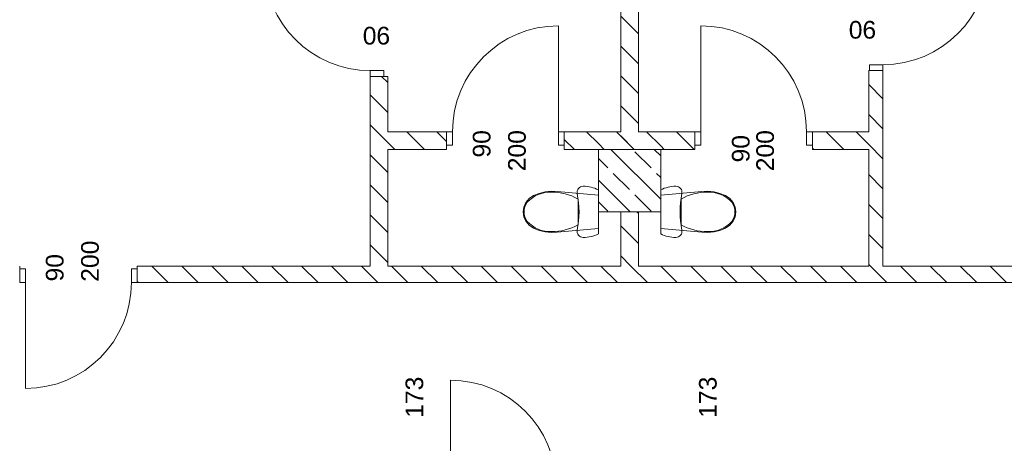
# Model space of a CAD drawing. Header units: millimetres. Extents: x -22315 to 39025, y -47720 to 770.
# Tile 6 of 28: x -13665 to -5293, y -32006 to -28408. Entities that reach past the tile are written whole.
import ezdxf

# ---------------------------------------------------------------- set-up
doc = ezdxf.new("R2010")
doc.units = ezdxf.units.MM
for name, color, linetype, lineweight in [('Nowe_2D - Ogólne_Nr_pióra__1', 7, 'Continuous', 9), ('poziom_1 (1)_4_0_Nr_pióra__81_Nr_pióra__4', 7, 'Continuous', 9), ('poziom_1 (1)_4_Drzwi ArchiCAD_Nr_pióra__27_Nr_pióra__7', 7, 'Continuous', 9), ('poziom_1 (1)_4_Drzwi ArchiCAD_Nr_pióra__81_Nr_pióra__4', 7, 'Continuous', 9), ('poziom_1 (1)_4_Konstrukcja - Słupy_Nr_pióra__1_Nr_pióra__7', 7, 'Continuous', 9), ('poziom_1 (1)_4_Konstrukcja - Słupy_Nr_pióra__82_Nr_pióra__10', 7, 'Continuous', 9), ('poziom_1 (1)_4_Konstrukcja - Ściany zew_Nr_pióra__107_Nr_pióra__10', 7, 'Continuous', 9), ('poziom_1 (1)_4_Konstrukcja - Ściany zew_Nr_pióra__27_Nr_pióra__7', 7, 'Continuous', 9), ('poziom_1 (1)_4_Znaczniki drzwi ArchiCADa_Nr_pióra__7_Nr_pióra__7', 7, 'Continuous', 9)]:
    doc.layers.add(name, color=color, linetype=linetype, lineweight=lineweight)
doc.styles.add('GENERATED_STYLE_1', font='arial.ttf')
pattern_1 = [(135, (37205, -40790), (127.2792, 127.2792), [])]

msp = doc.modelspace()

# ---------------------------------------------------------------- hatches: boundary and pattern name
at = {"layer": 'poziom_1 (1)_4_Konstrukcja - Słupy_Nr_pióra__82_Nr_pióra__10', "linetype": 'ByBlock'}
h = msp.add_hatch(dxfattribs=at)
h.set_pattern_fill('BETON_ZBROJONY_0004', color=256, angle=270, style=0, pattern_type=2)
h.set_pattern_definition([(135, (37205, -40790), (183.8478, 183.8478), []), (135, (37113.08, -40881.92), (183.8478, 183.8478), [195, -65])])
h.paths.add_polyline_path([(-8215, -30040), (-8215, -29510), (-8745, -29510), (-8745, -30040)])
at = {"layer": 'poziom_1 (1)_4_Konstrukcja - Ściany zew_Nr_pióra__107_Nr_pióra__10', "linetype": 'ByBlock'}
h = msp.add_hatch(dxfattribs=at)
h.set_pattern_fill('BLOCZKI_CERAMICZNE_0004', color=256, angle=270, style=0, pattern_type=2)
h.set_pattern_definition(pattern_1)
h.paths.add_polyline_path([(-8405, -24620.3), (-8555, -24620.3), (-8555, -29510), (-8405, -29510)])
h = msp.add_hatch(dxfattribs=at)
h.set_pattern_fill('BLOCZKI_CERAMICZNE_0004', color=256, angle=270, style=0, pattern_type=2)
h.set_pattern_definition(pattern_1)
h.paths.add_polyline_path([(-6325, -30500), (-6325, -28840), (-6445, -28840), (-6445, -30500)])
h = msp.add_hatch(dxfattribs=at)
h.set_pattern_fill('BLOCZKI_CERAMICZNE_0004', color=256, angle=270, style=0, pattern_type=2)
h.set_pattern_definition(pattern_1)
h.paths.add_polyline_path([(-10535, -30500), (-10535, -28890), (-10685, -28890), (-10685, -30500)])
h = msp.add_hatch(dxfattribs=at)
h.set_pattern_fill('BLOCZKI_CERAMICZNE_0004', color=256, angle=270, style=0, pattern_type=2)
h.set_pattern_definition(pattern_1)
h.paths.add_polyline_path([(-10035, -29510), (-10035, -29360), (-10535, -29360), (-10535, -29510)])
h = msp.add_hatch(dxfattribs=at)
h.set_pattern_fill('BLOCZKI_CERAMICZNE_0004', color=256, angle=270, style=0, pattern_type=2)
h.set_pattern_definition(pattern_1)
h.paths.add_polyline_path([(-9035, -29510), (-8745, -29510), (-8745, -29360), (-9035, -29360)])
h = msp.add_hatch(dxfattribs=at)
h.set_pattern_fill('BLOCZKI_CERAMICZNE_0004', color=256, angle=270, style=0, pattern_type=2)
h.set_pattern_definition(pattern_1)
h.paths.add_polyline_path([(-8745, -29510), (-8215, -29510), (-8215, -29360), (-8745, -29360)])
h = msp.add_hatch(dxfattribs=at)
h.set_pattern_fill('BLOCZKI_CERAMICZNE_0004', color=256, angle=270, style=0, pattern_type=2)
h.set_pattern_definition(pattern_1)
h.paths.add_polyline_path([(-8215, -29510), (-7925, -29510), (-7925, -29360), (-8215, -29360)])
h = msp.add_hatch(dxfattribs=at)
h.set_pattern_fill('BLOCZKI_CERAMICZNE_0004', color=256, angle=270, style=0, pattern_type=2)
h.set_pattern_definition(pattern_1)
h.paths.add_polyline_path([(-6925, -29510), (-6445, -29510), (-6445, -29360), (-6925, -29360)])
h = msp.add_hatch(dxfattribs=at)
h.set_pattern_fill('BLOCZKI_CERAMICZNE_0004', color=256, angle=270, style=0, pattern_type=2)
h.set_pattern_definition(pattern_1)
h.paths.add_polyline_path([(-8405, -30040), (-8555, -30040), (-8555, -30500), (-8405, -30500)])
h = msp.add_hatch(dxfattribs=at)
h.set_pattern_fill('BLOCZKI_CERAMICZNE_0004', color=256, angle=270, style=0, pattern_type=2)
h.set_pattern_definition(pattern_1)
h.paths.add_polyline_path([(-12665, -30500), (-12665, -30640), (-4325, -30640), (-4325, -30500)])

# ---------------------------------------------------------------- linework, layer by layer
at = {"layer": 'poziom_1 (1)_4_0_Nr_pióra__81_Nr_pióra__4', "linetype": 'ByBlock'}
for p, q in [((-9248.2, -29883), (-9295.1, -29902)), ((-9198.4, -29870.6), (-9248.2, -29883)), ((-9147.1, -29865.1), (-9198.4, -29870.6)), ((-9095.4, -29866.7), (-9147.1, -29865.1)), ((-9143, -29873), (-9143, -29872.9)), ((-8745, -29899), (-9095.4, -29866.7)), ((-8924.5, -29862.4), (-8926, -29873.9)), ((-8926, -29873.9), (-8925, -29885.5)), ((-8925, -29885.5), (-8918.2, -29923.8)), ((-8920.5, -29851.5), (-8924.5, -29862.4)), ((-8914.1, -29841.8), (-8920.5, -29851.5)), ((-8905.9, -29833.7), (-8914.1, -29841.8)), ((-8896, -29827.6), (-8905.9, -29833.7)), ((-8885, -29823.8), (-8896, -29827.6)), ((-8873.5, -29822.5), (-8885, -29823.8)), ((-8856.8, -29823), (-8873.5, -29822.5)), ((-8840.2, -29824.5), (-8856.8, -29823)), ((-8823.7, -29826.9), (-8840.2, -29824.5)), ((-8807.4, -29830.3), (-8823.7, -29826.9)), ((-8791.3, -29834.6), (-8807.4, -29830.3)), ((-8775.5, -29839.9), (-8791.3, -29834.6)), ((-8760.1, -29846.1), (-8775.5, -29839.9)), ((-8745, -29853.2), (-8760.1, -29846.1)), ((-8745, -30226.8), (-8745, -29853.2)), ((-8199.9, -29846.1), (-8215, -29853.2)), ((-8215, -29853.2), (-8215, -30226.8)), ((-7864.6, -29866.7), (-8215, -29899)), ((-8184.5, -29839.9), (-8199.9, -29846.1)), ((-8168.7, -29834.6), (-8184.5, -29839.9)), ((-8152.6, -29830.3), (-8168.7, -29834.6)), ((-8136.3, -29826.9), (-8152.6, -29830.3)), ((-8119.8, -29824.5), (-8136.3, -29826.9)), ((-8103.2, -29823), (-8119.8, -29824.5)), ((-8086.5, -29822.5), (-8103.2, -29823)), ((-8075, -29823.8), (-8086.5, -29822.5)), ((-8064, -29827.6), (-8075, -29823.8)), ((-8054.1, -29833.7), (-8064, -29827.6)), ((-8045.9, -29841.8), (-8054.1, -29833.7)), ((-8039.5, -29851.5), (-8045.9, -29841.8)), ((-8041.8, -29923.8), (-8035, -29885.5)), ((-8035.5, -29862.4), (-8039.5, -29851.5)), ((-8034, -29873.9), (-8035.5, -29862.4)), ((-8035, -29885.5), (-8034, -29873.9)), ((-7812.9, -29865.1), (-7864.6, -29866.7)), ((-7817, -29873), (-7817, -29872.9)), ((-7761.6, -29870.6), (-7812.9, -29865.1)), ((-7711.8, -29883), (-7761.6, -29870.6)), ((-7664.9, -29902), (-7711.8, -29883)), ((-9360.8, -29960.6), (-9378.8, -29999)), ((-9332.3, -29927.6), (-9360.8, -29960.6)), ((-9349.6, -29958.9), (-9349.6, -29958.9)), ((-9295.1, -29902), (-9332.3, -29927.6)), ((-8918.2, -29923.8), (-8913.3, -29962.4)), ((-8918, -30040), (-8918, -29931.1)), ((-8913.3, -29962.4), (-8910.4, -30001.1)), ((-8745, -30181), (-8745, -29899)), ((-8215, -29899), (-8215, -30181)), ((-8049.6, -30001.1), (-8046.7, -29962.4)), ((-8046.7, -29962.4), (-8041.8, -29923.8)), ((-8042, -29931.1), (-8042, -29931)), ((-8042, -29931.1), (-8042, -30040)), ((-7627.7, -29927.6), (-7664.9, -29902)), ((-7599.2, -29960.6), (-7627.7, -29927.6)), ((-7610.5, -29958.9), (-7610.5, -29958.9)), ((-7581.2, -29999), (-7599.2, -29960.6)), ((-9378.8, -29999), (-9385, -30040)), ((-9385, -30040), (-9378.8, -30081)), ((-9376.4, -30040), (-9376.4, -30040)), ((-8918, -30148.9), (-8918, -30040)), ((-8910.4, -30001.1), (-8909.4, -30040)), ((-8909.4, -30040), (-8910.4, -30078.9)), ((-8050.6, -30040), (-8049.6, -30001.1)), ((-8049.6, -30078.9), (-8050.6, -30040)), ((-8042, -30040), (-8042, -30148.9)), ((-7583.6, -30040), (-7583.6, -30040)), ((-7575, -30040), (-7581.2, -29999)), ((-7581.2, -30081), (-7575, -30040)), ((-9378.8, -30081), (-9360.8, -30119.4)), ((-9360.8, -30119.4), (-9332.3, -30152.4)), ((-9349.6, -30121.1), (-9349.6, -30121.1)), ((-8913.3, -30117.6), (-8918.2, -30156.2)), ((-8910.4, -30078.9), (-8913.3, -30117.6)), ((-8046.7, -30117.6), (-8049.6, -30078.9)), ((-8041.8, -30156.2), (-8046.7, -30117.6)), ((-7627.7, -30152.4), (-7599.2, -30119.4)), ((-7610.5, -30121.1), (-7610.5, -30121)), ((-7599.2, -30119.4), (-7581.2, -30081)), ((-9332.3, -30152.4), (-9295.1, -30178)), ((-9295.1, -30178), (-9248.2, -30197)), ((-9248.2, -30197), (-9198.4, -30209.4)), ((-9198.4, -30209.4), (-9147.1, -30214.9)), ((-9147.1, -30214.9), (-9095.4, -30213.3)), ((-9143, -30207), (-9143, -30207)), ((-9095.4, -30213.3), (-8745, -30181)), ((-8925, -30194.5), (-8926, -30206.1)), ((-8926, -30206.1), (-8924.5, -30217.6)), ((-8918.2, -30156.2), (-8925, -30194.5)), ((-8924.5, -30217.6), (-8920.5, -30228.5)), ((-8918, -30148.9), (-8918, -30148.9)), ((-8215, -30181), (-7864.6, -30213.3)), ((-8035, -30194.5), (-8041.8, -30156.2)), ((-8039.5, -30228.5), (-8035.5, -30217.6)), ((-8035.5, -30217.6), (-8034, -30206.1)), ((-8034, -30206.1), (-8035, -30194.5)), ((-7864.6, -30213.3), (-7812.9, -30214.9)), ((-7817, -30207), (-7817, -30207)), ((-7812.9, -30214.9), (-7761.6, -30209.4)), ((-7761.6, -30209.4), (-7711.8, -30197)), ((-7711.8, -30197), (-7664.9, -30178)), ((-7664.9, -30178), (-7627.7, -30152.4)), ((-8920.5, -30228.5), (-8914.1, -30238.2)), ((-8914.1, -30238.2), (-8905.9, -30246.3)), ((-8905.9, -30246.3), (-8896, -30252.4)), ((-8896, -30252.4), (-8885, -30256.2)), ((-8885, -30256.2), (-8873.5, -30257.5)), ((-8873.5, -30257.5), (-8856.8, -30257)), ((-8856.8, -30257), (-8840.2, -30255.5)), ((-8840.2, -30255.5), (-8823.7, -30253.1)), ((-8823.7, -30253.1), (-8807.4, -30249.7)), ((-8807.4, -30249.7), (-8791.3, -30245.4)), ((-8791.3, -30245.4), (-8775.5, -30240.1)), ((-8775.5, -30240.1), (-8760.1, -30233.9)), ((-8760.1, -30233.9), (-8745, -30226.8)), ((-8215, -30226.8), (-8199.9, -30233.9)), ((-8199.9, -30233.9), (-8184.5, -30240.1)), ((-8184.5, -30240.1), (-8168.7, -30245.4)), ((-8168.7, -30245.4), (-8152.6, -30249.7)), ((-8152.6, -30249.7), (-8136.3, -30253.1)), ((-8136.3, -30253.1), (-8119.8, -30255.5)), ((-8119.8, -30255.5), (-8103.2, -30257)), ((-8103.2, -30257), (-8086.5, -30257.5)), ((-8086.5, -30257.5), (-8075, -30256.2)), ((-8075, -30256.2), (-8064, -30252.4)), ((-8064, -30252.4), (-8054.1, -30246.3)), ((-8054.1, -30246.3), (-8045.9, -30238.2)), ((-8045.9, -30238.2), (-8039.5, -30228.5))]:
    msp.add_line(p, q, dxfattribs=at)
for centre, radius, start, end in [((-9157.3, -30129.5), 257, 86.80485, 138.4245), ((-9132.9, -30298.1), 425.4, 59.65177, 91.35393), ((-7827.1, -30298.1), 425.4, 88.64607, 120.34823), ((-7802.7, -30129.5), 257, 41.5755, 93.19515), ((-9237.8, -30040.8), 138.6, 143.7772, 179.66441), ((-7722.2, -30040.8), 138.6, 0.33559, 36.22281), ((-9237.8, -30039.2), 138.6, 180.33559, 216.22281), ((-7722.2, -30039.2), 138.6, 323.7772, 359.66441), ((-9157.3, -29950.5), 257, 221.5755, 273.19515), ((-7802.7, -29950.5), 257, 266.80485, 318.4245), ((-9132.9, -29781.9), 425.4, 268.64607, 300.34823), ((-7827.1, -29781.9), 425.4, 239.65177, 271.35393)]:
    msp.add_arc(centre, radius, start, end, dxfattribs=at)
at = {"layer": 'poziom_1 (1)_4_Drzwi ArchiCAD_Nr_pióra__27_Nr_pióra__7', "linetype": 'ByBlock'}
for p, q in [((-6325, -28840), (-6440, -28840)), ((-10685, -28890), (-10570, -28890)), ((-10035, -29360), (-10035, -29475)), ((-9035, -29360), (-9035, -29475)), ((-7925, -29360), (-7925, -29475)), ((-6925, -29360), (-6925, -29475)), ((-13665, -30640), (-13665, -30525)), ((-12665, -30640), (-12665, -30525))]:
    msp.add_line(p, q, dxfattribs=at)
at = {"layer": 'poziom_1 (1)_4_Drzwi ArchiCAD_Nr_pióra__81_Nr_pióra__4', "linetype": 'ByBlock'}
for p, q in [((-9085, -29360), (-9085, -28460)), ((-7875, -29360), (-7875, -28460)), ((-6440, -28840), (-6440, -28790)), ((-6440, -28790), (-6325, -28790)), ((-6325, -28790), (-6325, -28840)), ((-10570, -28840), (-10685, -28840)), ((-10685, -28840), (-10685, -28890)), ((-10570, -28890), (-10570, -28840)), ((-6325, -28840), (-6440, -28840)), ((-10685, -28890), (-10570, -28890)), ((-9985, -29360), (-10035, -29360)), ((-10035, -29360), (-10035, -29475)), ((-9985, -29475), (-9985, -29360)), ((-9035, -29360), (-9085, -29360)), ((-9085, -29360), (-9085, -29475)), ((-9035, -29475), (-9035, -29360)), ((-7925, -29360), (-7875, -29360)), ((-7925, -29475), (-7925, -29360)), ((-7875, -29360), (-7875, -29475)), ((-6975, -29475), (-6975, -29360)), ((-6975, -29360), (-6925, -29360)), ((-6925, -29360), (-6925, -29475)), ((-10035, -29475), (-9985, -29475)), ((-9085, -29475), (-9035, -29475)), ((-7875, -29475), (-7925, -29475)), ((-6925, -29475), (-6975, -29475)), ((-13615, -30525), (-13665, -30525)), ((-13665, -30525), (-13665, -30640)), ((-13615, -30640), (-13615, -30525)), ((-12665, -30525), (-12715, -30525)), ((-12715, -30525), (-12715, -30640)), ((-12665, -30640), (-12665, -30525)), ((-13665, -30640), (-13615, -30640)), ((-13615, -30640), (-13615, -31540)), ((-12715, -30640), (-12665, -30640)), ((-10003.2, -32370), (-10003.2, -31470))]:
    msp.add_line(p, q, dxfattribs=at)
for centre, start, end in [((-10685, -27940), 180, 270), ((-6325, -27890), 270, 0), ((-9085, -29360), 90, 180), ((-7875, -29360), 0, 90), ((-13615, -30640), 270, 0), ((-10003.2, -32370), 0, 90)]:
    msp.add_arc(centre, 900, start, end, dxfattribs=at)
at = {"layer": 'poziom_1 (1)_4_Konstrukcja - Słupy_Nr_pióra__1_Nr_pióra__7', "linetype": 'ByBlock', "flags": 128}
msp.add_lwpolyline([(-8215, -30040), (-8215, -29510), (-8745, -29510), (-8745, -30040)], close=True, dxfattribs=at)
at = {"layer": 'poziom_1 (1)_4_Konstrukcja - Ściany zew_Nr_pióra__27_Nr_pióra__7', "linetype": 'ByBlock'}
for p, q in [((-6440, -28840), (-6445, -28840)), ((-6325, -28840), (-6440, -28840)), ((-10685, -28890), (-10570, -28890)), ((-10570, -28890), (-10535, -28890)), ((-10035, -29360), (-10035, -29475)), ((-9035, -29360), (-9035, -29475)), ((-7925, -29360), (-7925, -29475)), ((-6925, -29360), (-6925, -29475)), ((-10035, -29475), (-10035, -29510)), ((-9035, -29475), (-9035, -29510)), ((-7925, -29475), (-7925, -29510)), ((-6925, -29475), (-6925, -29510)), ((-13665, -30525), (-13665, -30500)), ((-13665, -30640), (-13665, -30525)), ((-12665, -30525), (-12665, -30500)), ((-12665, -30640), (-12665, -30525))]:
    msp.add_line(p, q, dxfattribs=at)
at = {"layer": 'poziom_1 (1)_4_Konstrukcja - Ściany zew_Nr_pióra__27_Nr_pióra__7', "linetype": 'ByBlock', "flags": 128}
for points in [[(-8555, -24620.3), (-8555, -29360)], [(-8405, -29360), (-8405, -24620.3)], [(-6445, -28840), (-6445, -29360)], [(-6325, -30500), (-6325, -28840)], [(-10685, -28890), (-10685, -30500)], [(-10535, -29360), (-10535, -28890)], [(-10035, -29360), (-10535, -29360)], [(-8555, -29360), (-9035, -29360)], [(-7925, -29360), (-8405, -29360)], [(-6445, -29360), (-6925, -29360)], [(-10535, -29510), (-10035, -29510)], [(-10535, -30500), (-10535, -29510)], [(-9035, -29510), (-8745, -29510)], [(-8215, -29510), (-7925, -29510)], [(-6925, -29510), (-6445, -29510)], [(-6445, -29510), (-6445, -30500)], [(-8555, -30040), (-8555, -30500)], [(-8405, -30500), (-8405, -30040)], [(-10685, -30500), (-12665, -30500)], [(-8555, -30500), (-10535, -30500)], [(-6445, -30500), (-8405, -30500)], [(-4325, -30500), (-6325, -30500)], [(-12665, -30640), (-4325, -30640)]]:
    msp.add_lwpolyline(points, dxfattribs=at)

# ---------------------------------------------------------------- texts
at = {"layer": 'Nowe_2D - Ogólne_Nr_pióra__1', "linetype": 'ByBlock', "char_height": 150, "attachment_point": 7, "rotation": 90, "style": 'GENERATED_STYLE_1'}
for insert in [(-10232.4, -31789.6), (-7737.3, -31789.6)]:
    msp.add_mtext('\\A1;173', dxfattribs=dict(at, insert=insert))
at = {"layer": 'poziom_1 (1)_4_Znaczniki drzwi ArchiCADa_Nr_pióra__7_Nr_pióra__7', "linetype": 'ByBlock', "char_height": 150, "attachment_point": 7, "style": 'GENERATED_STYLE_1'}
for s, insert, rotation in [('\\A1;90', (-6382.7, -28416.3), 180), ('\\A1;90', (-10515, -28466.3), 180), ('\\A1;90', (-9660.3, -29579), 90), ('\\A1;200', (-9360.3, -29695.3), 90), ('\\A1;200', (-7250.3, -29695.3), 90), ('\\A1;90', (-7457.3, -29620.3), 90), ('\\A1;200', (-12990.3, -30633.9), 90), ('\\A1;90', (-13290.3, -30631.3), 90)]:
    msp.add_mtext(s, dxfattribs=dict(at, insert=insert, rotation=rotation))

doc.saveas('drawing.dxf')
